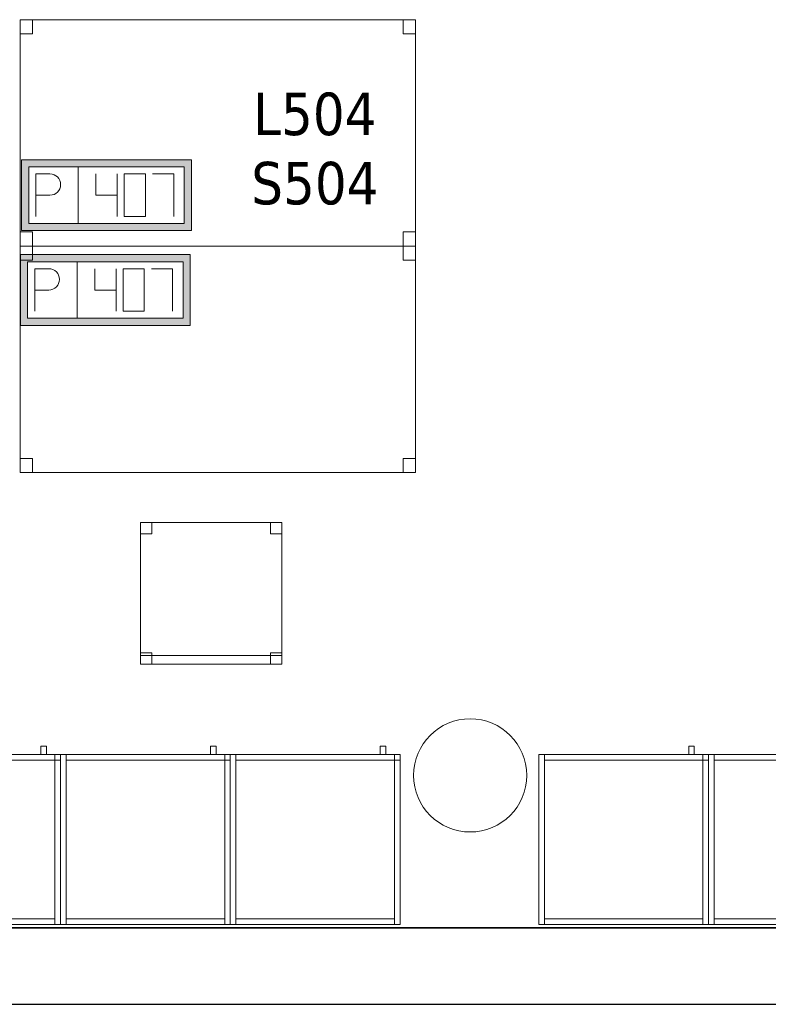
# Model space of a CAD drawing. Header units: metres. Extents: x 397.7 to 427.5, y 12.7 to 28.4.
# Tile 20 of 122: x 414.5 to 417.2, y 12.8 to 16.3. Entities that reach past the tile are written whole.
import ezdxf

# ---------------------------------------------------------------- set-up
doc = ezdxf.new("R2010")
doc.units = ezdxf.units.M
doc.layers.add('01_SUELOS', color=7, linetype='Continuous', lineweight=25, true_color=0x007f00)
for name, color, linetype, lineweight in [('02_MOBILIARIO', 7, 'Continuous', 18), ('A-COLS-____-MCUT', 7, 'Continuous', 18), ('A-COLS-____-OTLN', 7, 'Continuous', 18), ('A-DETL-____-MBND', 7, 'Continuous', 18), ('A-WALL-____-MCUT', 7, 'Continuous', 25), ('A-WALL-____-OTLN', 7, 'Continuous', 25), ('E-ELEC-FIXT-IDEN', 7, 'Continuous', 30)]:
    doc.layers.add(name, color=color, linetype=linetype, lineweight=lineweight)
doc.styles.add('Tahoma_3', font='tahoma.ttf', dxfattribs={"height": 0.15})

# ---------------------------------------------------------------- blocks, each defined once
blk = doc.blocks.new('Family - Armai 60x60x60_P5-151243-08_ELEC_P5')
at = {"layer": 'A-DETL-____-MBND', "color": 253, "true_color": 0xaaaaaa}
for p, q in [((0.53, 0.6), (0.53, 0.63)), ((0.53, 0.63), (0.53, 0.6)), ((0.53, 0.63), (0.55, 0.63)), ((0.55, 0.63), (0.53, 0.63)), ((0.55, 0.63), (0.55, 0.6)), ((0.55, 0.63), (0.55, 0.6)), ((0, 0.6), (0.6, 0.6)), ((0.6, 0.6), (0, 0.6)), ((0, 0), (0, 0.6)), ((0, 0.6), (0, 0)), ((0, 0.6), (0.6, 0.6)), ((0.6, 0.6), (0, 0.6)), ((0, 0), (0, 0.6)), ((0, 0.6), (0, 0)), ((0, 0.6), (0.02, 0.6)), ((0.02, 0.6), (0, 0.6)), ((0, 0), (0, 0.6)), ((0, 0.6), (0, 0)), ((0.02, 0.58), (0.02, 0.6)), ((0.02, 0.6), (0.02, 0.58)), ((0.02, 0.6), (0.58, 0.6)), ((0.58, 0.6), (0.02, 0.6)), ((0.02, 0.6), (0.02, 0)), ((0.02, 0), (0.02, 0.6)), ((0.55, 0.6), (0.53, 0.6)), ((0.53, 0.6), (0.55, 0.6)), ((0.58, 0.6), (0.58, 0.58)), ((0.58, 0.6), (0.58, 0.58)), ((0.58, 0.6), (0.6, 0.6)), ((0.6, 0.6), (0.58, 0.6)), ((0.58, 0), (0.58, 0.6)), ((0.58, 0.6), (0.58, 0)), ((0.58, 0.58), (0.58, 0.6)), ((0.58, 0.6), (0.6, 0.6)), ((0.58, 0.58), (0.58, 0.6)), ((0.6, 0.6), (0.58, 0.6)), ((0.6, 0.6), (0.6, 0)), ((0.6, 0), (0.6, 0.6)), ((0.6, 0.6), (0.6, 0)), ((0.6, 0), (0.6, 0.6)), ((0.6, 0.6), (0.6, 0)), ((0.6, 0), (0.6, 0.6)), ((0.6, 0.58), (0.6, 0.6)), ((0.6, 0.6), (0.6, 0.58)), ((0.58, 0.58), (0.02, 0.58)), ((0.02, 0.58), (0.58, 0.58)), ((0.6, 0.58), (0.58, 0.58)), ((0.58, 0.58), (0.6, 0.58)), ((0.6, 0), (0, 0)), ((0, 0), (0.6, 0)), ((0.6, 0), (0, 0)), ((0, 0), (0.6, 0)), ((0.02, 0), (0, 0)), ((0.02, 0), (0, 0)), ((0.02, 0), (0.02, 0.02)), ((0.02, 0.02), (0.02, 0)), ((0.02, 0.02), (0.58, 0.02)), ((0.58, 0.02), (0.02, 0.02)), ((0.58, 0), (0.02, 0)), ((0.02, 0), (0.58, 0)), ((0.58, 0.02), (0.58, 0)), ((0.58, 0.02), (0.58, 0)), ((0.6, 0), (0.58, 0)), ((0.6, 0), (0.58, 0))]:
    blk.add_line(p, q, dxfattribs=at)
blk = doc.blocks.new('Family - Mur P5-151247-08_ELEC_P5')
at = {"layer": 'A-WALL-____-MCUT', "color": 253, "true_color": 0xaaaaaa}
for p, q in [((25.4725, 0.27), (0.0535, 0.27)), ((0, 0), (25.4166, 0))]:
    blk.add_line(p, q, dxfattribs=at)
at = {"layer": 'A-WALL-____-OTLN', "color": 253, "true_color": 0xaaaaaa}
for p, q in [((25.4725, 0.27), (0.0535, 0.27)), ((0, 0), (25.4166, 0))]:
    blk.add_line(p, q, dxfattribs=at)
at = {"layer": 'A-WALL-____-OTLN', "color": 253, "lineweight": 18, "true_color": 0xaaaaaa}
blk.add_line((0, 0), (25.4166, 0), dxfattribs=at)
blk = doc.blocks.new('Family - Taula 140X80_P5-151296-08_ELEC_P5')
at = {"layer": 'A-DETL-____-MBND', "color": 253, "true_color": 0xaaaaaa}
for p, q in [((0, 0), (0, 0.8001)), ((0, 0.8001), (1.3973, 0.8001)), ((1.3973, 0.8001), (0, 0.8001)), ((0, 0.8001), (0, 0)), ((0, 0.7501), (0, 0.8001)), ((0, 0.8001), (0.0437, 0.8001)), ((0.0437, 0.8001), (0, 0.8001)), ((0, 0.8001), (0, 0.7501)), ((0.0437, 0.8001), (0.0437, 0.7501)), ((0.0437, 0.7501), (0.0437, 0.8001)), ((1.3536, 0.7501), (1.3536, 0.8001)), ((1.3536, 0.8001), (1.3973, 0.8001)), ((1.3973, 0.8001), (1.3536, 0.8001)), ((1.3536, 0.8001), (1.3536, 0.7501)), ((1.3973, 0.8001), (1.3973, 0)), ((1.3973, 0), (1.3973, 0.8001)), ((1.3973, 0.8001), (1.3973, 0.7501)), ((1.3973, 0.7501), (1.3973, 0.8001)), ((0.0437, 0.7501), (0, 0.7501)), ((0, 0.7501), (0.0437, 0.7501)), ((1.3973, 0.7501), (1.3536, 0.7501)), ((1.3536, 0.7501), (1.3973, 0.7501)), ((0, 0), (0, 0.05)), ((0, 0.05), (0.0437, 0.05)), ((0.0437, 0.05), (0, 0.05)), ((0, 0.05), (0, 0)), ((0.0437, 0.05), (0.0437, 0)), ((0.0437, 0), (0.0437, 0.05)), ((1.3536, 0), (1.3536, 0.05)), ((1.3536, 0.05), (1.3973, 0.05)), ((1.3973, 0.05), (1.3536, 0.05)), ((1.3536, 0.05), (1.3536, 0)), ((1.3973, 0.05), (1.3973, 0)), ((1.3973, 0), (1.3973, 0.05)), ((1.3973, 0), (0, 0)), ((0, 0), (1.3973, 0)), ((0.0437, 0), (0, 0)), ((0, 0), (0.0437, 0)), ((1.3973, 0), (1.3536, 0)), ((1.3536, 0), (1.3973, 0))]:
    blk.add_line(p, q, dxfattribs=at)
blk = doc.blocks.new('Family - Armai 60x60x60_P5-151305-08_ELEC_P5')
at = {"layer": 'A-DETL-____-MBND', "color": 253, "true_color": 0xaaaaaa}
for p, q in [((0.53, 0.6), (0.53, 0.63)), ((0.53, 0.63), (0.53, 0.6)), ((0.53, 0.63), (0.55, 0.63)), ((0.55, 0.63), (0.53, 0.63)), ((0.55, 0.63), (0.55, 0.6)), ((0.55, 0.63), (0.55, 0.6)), ((0, 0.6), (0.6, 0.6)), ((0.6, 0.6), (0, 0.6)), ((0, 0), (0, 0.6)), ((0, 0.6), (0, 0)), ((0, 0.6), (0.02, 0.6)), ((0.02, 0.6), (0, 0.6)), ((0, 0), (0, 0.6)), ((0, 0.6), (0, 0)), ((0, 0.6), (0.6, 0.6)), ((0.6, 0.6), (0, 0.6)), ((0, 0), (0, 0.6)), ((0, 0.6), (0, 0)), ((0.02, 0.58), (0.02, 0.6)), ((0.02, 0.6), (0.02, 0.58)), ((0.02, 0.6), (0.58, 0.6)), ((0.58, 0.6), (0.02, 0.6)), ((0.02, 0.6), (0.02, 0)), ((0.02, 0), (0.02, 0.6)), ((0.55, 0.6), (0.53, 0.6)), ((0.53, 0.6), (0.55, 0.6)), ((0.58, 0.6), (0.58, 0.58)), ((0.58, 0.6), (0.58, 0.58)), ((0.58, 0.6), (0.6, 0.6)), ((0.6, 0.6), (0.58, 0.6)), ((0.58, 0), (0.58, 0.6)), ((0.58, 0.6), (0.58, 0)), ((0.58, 0.58), (0.58, 0.6)), ((0.58, 0.6), (0.6, 0.6)), ((0.58, 0.58), (0.58, 0.6)), ((0.6, 0.6), (0.58, 0.6)), ((0.6, 0.6), (0.6, 0)), ((0.6, 0), (0.6, 0.6)), ((0.6, 0.6), (0.6, 0)), ((0.6, 0), (0.6, 0.6)), ((0.6, 0.58), (0.6, 0.6)), ((0.6, 0.6), (0.6, 0.58)), ((0.6, 0.6), (0.6, 0)), ((0.6, 0), (0.6, 0.6)), ((0.58, 0.58), (0.02, 0.58)), ((0.02, 0.58), (0.58, 0.58)), ((0.6, 0.58), (0.58, 0.58)), ((0.58, 0.58), (0.6, 0.58)), ((0.6, 0), (0, 0)), ((0, 0), (0.6, 0)), ((0.02, 0), (0, 0)), ((0.02, 0), (0, 0)), ((0.6, 0), (0, 0)), ((0, 0), (0.6, 0)), ((0.02, 0), (0.02, 0.02)), ((0.02, 0.02), (0.02, 0)), ((0.02, 0.02), (0.58, 0.02)), ((0.58, 0.02), (0.02, 0.02)), ((0.58, 0), (0.02, 0)), ((0.02, 0), (0.58, 0)), ((0.58, 0.02), (0.58, 0)), ((0.58, 0.02), (0.58, 0)), ((0.6, 0), (0.58, 0)), ((0.6, 0), (0.58, 0))]:
    blk.add_line(p, q, dxfattribs=at)
blk = doc.blocks.new('Family - Armai 60x60x60_P5-151420-08_ELEC_P5')
at = {"layer": 'A-DETL-____-MBND', "color": 253, "true_color": 0xaaaaaa}
for p, q in [((0.53, 0.6), (0.53, 0.63)), ((0.53, 0.63), (0.53, 0.6)), ((0.53, 0.63), (0.55, 0.63)), ((0.55, 0.63), (0.53, 0.63)), ((0.55, 0.63), (0.55, 0.6)), ((0.55, 0.63), (0.55, 0.6)), ((0, 0.6), (0.02, 0.6)), ((0.02, 0.6), (0, 0.6)), ((0, 0), (0, 0.6)), ((0, 0.6), (0, 0)), ((0, 0.6), (0.6, 0.6)), ((0.6, 0.6), (0, 0.6)), ((0, 0), (0, 0.6)), ((0, 0.6), (0, 0)), ((0, 0.6), (0.6, 0.6)), ((0.6, 0.6), (0, 0.6)), ((0, 0), (0, 0.6)), ((0, 0.6), (0, 0)), ((0.02, 0.6), (0.02, 0)), ((0.02, 0), (0.02, 0.6)), ((0.02, 0.58), (0.02, 0.6)), ((0.02, 0.6), (0.02, 0.58)), ((0.02, 0.6), (0.58, 0.6)), ((0.58, 0.6), (0.02, 0.6)), ((0.55, 0.6), (0.53, 0.6)), ((0.53, 0.6), (0.55, 0.6)), ((0.58, 0.58), (0.58, 0.6)), ((0.58, 0.6), (0.6, 0.6)), ((0.58, 0.58), (0.58, 0.6)), ((0.6, 0.6), (0.58, 0.6)), ((0.58, 0.6), (0.6, 0.6)), ((0.6, 0.6), (0.58, 0.6)), ((0.58, 0), (0.58, 0.6)), ((0.58, 0.6), (0.58, 0)), ((0.58, 0.6), (0.58, 0.58)), ((0.58, 0.6), (0.58, 0.58)), ((0.6, 0.58), (0.6, 0.6)), ((0.6, 0.6), (0.6, 0.58)), ((0.6, 0.6), (0.6, 0)), ((0.6, 0), (0.6, 0.6)), ((0.6, 0.6), (0.6, 0)), ((0.6, 0), (0.6, 0.6)), ((0.6, 0.6), (0.6, 0)), ((0.6, 0), (0.6, 0.6)), ((0.58, 0.58), (0.02, 0.58)), ((0.02, 0.58), (0.58, 0.58)), ((0.6, 0.58), (0.58, 0.58)), ((0.58, 0.58), (0.6, 0.58)), ((0.02, 0), (0, 0)), ((0.02, 0), (0, 0)), ((0.6, 0), (0, 0)), ((0, 0), (0.6, 0)), ((0.6, 0), (0, 0)), ((0, 0), (0.6, 0)), ((0.02, 0), (0.02, 0.02)), ((0.02, 0.02), (0.02, 0)), ((0.02, 0.02), (0.58, 0.02)), ((0.58, 0.02), (0.02, 0.02)), ((0.58, 0), (0.02, 0)), ((0.02, 0), (0.58, 0)), ((0.58, 0.02), (0.58, 0)), ((0.58, 0.02), (0.58, 0)), ((0.6, 0), (0.58, 0)), ((0.6, 0), (0.58, 0))]:
    blk.add_line(p, q, dxfattribs=at)
blk = doc.blocks.new('Family - Armai 60x60x60_P5-151475-08_ELEC_P5')
at = {"layer": 'A-DETL-____-MBND', "color": 253, "true_color": 0xaaaaaa}
for p, q in [((0.53, 0.6), (0.53, 0.63)), ((0.53, 0.63), (0.53, 0.6)), ((0.53, 0.63), (0.55, 0.63)), ((0.55, 0.63), (0.53, 0.63)), ((0.55, 0.63), (0.55, 0.6)), ((0.55, 0.63), (0.55, 0.6)), ((0, 0.6), (0.02, 0.6)), ((0.02, 0.6), (0, 0.6)), ((0, 0), (0, 0.6)), ((0, 0.6), (0, 0)), ((0, 0.6), (0.6, 0.6)), ((0.6, 0.6), (0, 0.6)), ((0, 0), (0, 0.6)), ((0, 0.6), (0, 0)), ((0, 0.6), (0.6, 0.6)), ((0.6, 0.6), (0, 0.6)), ((0, 0), (0, 0.6)), ((0, 0.6), (0, 0)), ((0.02, 0.6), (0.02, 0)), ((0.02, 0), (0.02, 0.6)), ((0.02, 0.58), (0.02, 0.6)), ((0.02, 0.6), (0.02, 0.58)), ((0.02, 0.6), (0.58, 0.6)), ((0.58, 0.6), (0.02, 0.6)), ((0.55, 0.6), (0.53, 0.6)), ((0.53, 0.6), (0.55, 0.6)), ((0.58, 0.6), (0.6, 0.6)), ((0.6, 0.6), (0.58, 0.6)), ((0.58, 0), (0.58, 0.6)), ((0.58, 0.6), (0.58, 0)), ((0.58, 0.58), (0.58, 0.6)), ((0.58, 0.6), (0.6, 0.6)), ((0.58, 0.58), (0.58, 0.6)), ((0.6, 0.6), (0.58, 0.6)), ((0.58, 0.6), (0.58, 0.58)), ((0.58, 0.6), (0.58, 0.58)), ((0.6, 0.6), (0.6, 0)), ((0.6, 0), (0.6, 0.6)), ((0.6, 0.6), (0.6, 0)), ((0.6, 0), (0.6, 0.6)), ((0.6, 0.58), (0.6, 0.6)), ((0.6, 0.6), (0.6, 0.58)), ((0.6, 0.6), (0.6, 0)), ((0.6, 0), (0.6, 0.6)), ((0.58, 0.58), (0.02, 0.58)), ((0.02, 0.58), (0.58, 0.58)), ((0.6, 0.58), (0.58, 0.58)), ((0.58, 0.58), (0.6, 0.58)), ((0.02, 0), (0, 0)), ((0.02, 0), (0, 0)), ((0.6, 0), (0, 0)), ((0, 0), (0.6, 0)), ((0.6, 0), (0, 0)), ((0, 0), (0.6, 0)), ((0.02, 0), (0.02, 0.02)), ((0.02, 0.02), (0.02, 0)), ((0.02, 0.02), (0.58, 0.02)), ((0.58, 0.02), (0.02, 0.02)), ((0.58, 0), (0.02, 0)), ((0.02, 0), (0.58, 0)), ((0.58, 0.02), (0.58, 0)), ((0.58, 0.02), (0.58, 0)), ((0.6, 0), (0.58, 0)), ((0.6, 0), (0.58, 0))]:
    blk.add_line(p, q, dxfattribs=at)
blk = doc.blocks.new('Family - Cadira d_Oficina_P5-151504-08_ELEC_P5')
at = {"layer": 'A-DETL-____-MBND', "color": 253, "true_color": 0xaaaaaa}
for p, q in [((0, 0.5), (0.04, 0.5)), ((0, 0.46), (0, 0.5)), ((0.04, 0.5), (0, 0.5)), ((0, 0.5), (0, 0.46)), ((0, 0), (0, 0.5)), ((0, 0.5), (0.5, 0.5)), ((0, 0.5), (0, 0)), ((0.5, 0.5), (0, 0.5)), ((0.04, 0.5), (0.04, 0.46)), ((0.04, 0.46), (0.04, 0.5)), ((0.46, 0.5), (0.5, 0.5)), ((0.46, 0.46), (0.46, 0.5)), ((0.5, 0.5), (0.46, 0.5)), ((0.46, 0.5), (0.46, 0.46)), ((0.5, 0.5), (0.5, 0)), ((0.5, 0), (0.5, 0.5)), ((0.5, 0.5), (0.5, 0.46)), ((0.5, 0.46), (0.5, 0.5)), ((0.04, 0.46), (0, 0.46)), ((0, 0.46), (0.04, 0.46)), ((0.5, 0.46), (0.46, 0.46)), ((0.46, 0.46), (0.5, 0.46)), ((0, 0.04), (0.04, 0.04)), ((0, 0), (0, 0.04)), ((0.04, 0.04), (0, 0.04)), ((0, 0.04), (0, 0)), ((0.04, 0.04), (0.04, 0)), ((0.04, 0), (0.04, 0.04)), ((0.46, 0.04), (0.5, 0.04)), ((0.46, 0), (0.46, 0.04)), ((0.5, 0.04), (0.46, 0.04)), ((0.46, 0.04), (0.46, 0)), ((0.5, 0.04), (0.5, 0)), ((0.5, 0), (0.5, 0.04)), ((0, 0.03), (0.5, 0.03)), ((0, 0), (0, 0.03)), ((0.5, 0.03), (0, 0.03)), ((0, 0.03), (0, 0)), ((0.04, 0), (0, 0)), ((0, 0), (0.04, 0)), ((0.5, 0), (0, 0)), ((0, 0), (0.5, 0)), ((0.5, 0), (0, 0)), ((0, 0), (0.5, 0)), ((0.46, 0), (0.5, 0)), ((0.5, 0.03), (0.5, 0)), ((0.5, 0), (0.5, 0.03)), ((0.5, 0), (0.46, 0))]:
    blk.add_line(p, q, dxfattribs=at)
blk = doc.blocks.new('Family - Armai 60x60x60_P5-151602-08_ELEC_P5')
at = {"layer": 'A-DETL-____-MBND', "color": 253, "true_color": 0xaaaaaa}
for p, q in [((0.53, 0.6), (0.53, 0.63)), ((0.53, 0.63), (0.53, 0.6)), ((0.53, 0.63), (0.55, 0.63)), ((0.55, 0.63), (0.53, 0.63)), ((0.55, 0.63), (0.55, 0.6)), ((0.55, 0.63), (0.55, 0.6)), ((0, 0.6), (0.6, 0.6)), ((0.6, 0.6), (0, 0.6)), ((0, 0), (0, 0.6)), ((0, 0.6), (0, 0)), ((0, 0.6), (0.6, 0.6)), ((0.6, 0.6), (0, 0.6)), ((0, 0), (0, 0.6)), ((0, 0.6), (0, 0)), ((0, 0.6), (0.02, 0.6)), ((0.02, 0.6), (0, 0.6)), ((0, 0), (0, 0.6)), ((0, 0.6), (0, 0)), ((0.02, 0.6), (0.02, 0)), ((0.02, 0), (0.02, 0.6)), ((0.02, 0.58), (0.02, 0.6)), ((0.02, 0.6), (0.02, 0.58)), ((0.02, 0.6), (0.58, 0.6)), ((0.58, 0.6), (0.02, 0.6)), ((0.55, 0.6), (0.53, 0.6)), ((0.53, 0.6), (0.55, 0.6)), ((0.58, 0.6), (0.6, 0.6)), ((0.6, 0.6), (0.58, 0.6)), ((0.58, 0), (0.58, 0.6)), ((0.58, 0.6), (0.58, 0)), ((0.58, 0.58), (0.58, 0.6)), ((0.58, 0.6), (0.6, 0.6)), ((0.58, 0.58), (0.58, 0.6)), ((0.6, 0.6), (0.58, 0.6)), ((0.58, 0.6), (0.58, 0.58)), ((0.58, 0.6), (0.58, 0.58)), ((0.6, 0.6), (0.6, 0)), ((0.6, 0), (0.6, 0.6)), ((0.6, 0.6), (0.6, 0)), ((0.6, 0), (0.6, 0.6)), ((0.6, 0.58), (0.6, 0.6)), ((0.6, 0.6), (0.6, 0.58)), ((0.6, 0.6), (0.6, 0)), ((0.6, 0), (0.6, 0.6)), ((0.58, 0.58), (0.02, 0.58)), ((0.02, 0.58), (0.58, 0.58)), ((0.6, 0.58), (0.58, 0.58)), ((0.58, 0.58), (0.6, 0.58)), ((0.6, 0), (0, 0)), ((0, 0), (0.6, 0)), ((0.6, 0), (0, 0)), ((0, 0), (0.6, 0)), ((0.02, 0), (0, 0)), ((0.02, 0), (0, 0)), ((0.02, 0), (0.02, 0.02)), ((0.02, 0.02), (0.02, 0)), ((0.02, 0.02), (0.58, 0.02)), ((0.58, 0.02), (0.02, 0.02)), ((0.58, 0), (0.02, 0)), ((0.02, 0), (0.58, 0)), ((0.58, 0.02), (0.58, 0)), ((0.58, 0.02), (0.58, 0)), ((0.6, 0), (0.58, 0)), ((0.6, 0), (0.58, 0))]:
    blk.add_line(p, q, dxfattribs=at)
blk = doc.blocks.new('Family - Pilar P5-151658-08_ELEC_P5')
at = {"layer": 'A-COLS-____-MCUT', "color": 253, "true_color": 0xaaaaaa}
for start, end in [(360, 180), (180, 360)]:
    blk.add_arc((0.2, 0.2), 0.2, start, end, dxfattribs=at)
at = {"layer": 'A-COLS-____-OTLN', "color": 253, "true_color": 0xaaaaaa}
for start, end in [(360, 180), (180, 360)]:
    blk.add_arc((0.2, 0.2), 0.2, start, end, dxfattribs=at)
blk = doc.blocks.new('Family - Armai 60x60x60_P5-151660-08_ELEC_P5')
at = {"layer": 'A-DETL-____-MBND', "color": 253, "true_color": 0xaaaaaa}
for p, q in [((0.53, 0.6), (0.53, 0.63)), ((0.53, 0.63), (0.53, 0.6)), ((0.53, 0.63), (0.55, 0.63)), ((0.55, 0.63), (0.53, 0.63)), ((0.55, 0.63), (0.55, 0.6)), ((0.55, 0.63), (0.55, 0.6)), ((0, 0.6), (0.6, 0.6)), ((0.6, 0.6), (0, 0.6)), ((0, 0), (0, 0.6)), ((0, 0.6), (0, 0)), ((0, 0.6), (0.02, 0.6)), ((0.02, 0.6), (0, 0.6)), ((0, 0), (0, 0.6)), ((0, 0.6), (0, 0)), ((0, 0.6), (0.6, 0.6)), ((0.6, 0.6), (0, 0.6)), ((0, 0), (0, 0.6)), ((0, 0.6), (0, 0)), ((0.02, 0.6), (0.02, 0)), ((0.02, 0), (0.02, 0.6)), ((0.02, 0.58), (0.02, 0.6)), ((0.02, 0.6), (0.02, 0.58)), ((0.02, 0.6), (0.58, 0.6)), ((0.58, 0.6), (0.02, 0.6)), ((0.55, 0.6), (0.53, 0.6)), ((0.53, 0.6), (0.55, 0.6)), ((0.58, 0.58), (0.58, 0.6)), ((0.58, 0.6), (0.6, 0.6)), ((0.58, 0.58), (0.58, 0.6)), ((0.6, 0.6), (0.58, 0.6)), ((0.58, 0.6), (0.58, 0.58)), ((0.58, 0.6), (0.58, 0.58)), ((0.58, 0.6), (0.6, 0.6)), ((0.6, 0.6), (0.58, 0.6)), ((0.58, 0), (0.58, 0.6)), ((0.58, 0.6), (0.58, 0)), ((0.6, 0.58), (0.6, 0.6)), ((0.6, 0.6), (0.6, 0.58)), ((0.6, 0.6), (0.6, 0)), ((0.6, 0), (0.6, 0.6)), ((0.6, 0.6), (0.6, 0)), ((0.6, 0), (0.6, 0.6)), ((0.6, 0.6), (0.6, 0)), ((0.6, 0), (0.6, 0.6)), ((0.58, 0.58), (0.02, 0.58)), ((0.02, 0.58), (0.58, 0.58)), ((0.6, 0.58), (0.58, 0.58)), ((0.58, 0.58), (0.6, 0.58)), ((0.6, 0), (0, 0)), ((0, 0), (0.6, 0)), ((0.02, 0), (0, 0)), ((0.02, 0), (0, 0)), ((0.6, 0), (0, 0)), ((0, 0), (0.6, 0)), ((0.02, 0), (0.02, 0.02)), ((0.02, 0.02), (0.02, 0)), ((0.02, 0.02), (0.58, 0.02)), ((0.58, 0.02), (0.02, 0.02)), ((0.58, 0), (0.02, 0)), ((0.02, 0), (0.58, 0)), ((0.58, 0.02), (0.58, 0)), ((0.58, 0.02), (0.58, 0)), ((0.6, 0), (0.58, 0)), ((0.6, 0), (0.58, 0))]:
    blk.add_line(p, q, dxfattribs=at)
blk = doc.blocks.new('Family - Armai 60x60x60_P5-151708-08_ELEC_P5')
at = {"layer": 'A-DETL-____-MBND', "color": 253, "true_color": 0xaaaaaa}
for p, q in [((0.53, 0.6), (0.53, 0.63)), ((0.53, 0.63), (0.53, 0.6)), ((0.53, 0.63), (0.55, 0.63)), ((0.55, 0.63), (0.53, 0.63)), ((0.55, 0.63), (0.55, 0.6)), ((0.55, 0.63), (0.55, 0.6)), ((0, 0.6), (0.6, 0.6)), ((0.6, 0.6), (0, 0.6)), ((0, 0), (0, 0.6)), ((0, 0.6), (0, 0)), ((0, 0.6), (0.6, 0.6)), ((0.6, 0.6), (0, 0.6)), ((0, 0), (0, 0.6)), ((0, 0.6), (0, 0)), ((0, 0.6), (0.02, 0.6)), ((0.02, 0.6), (0, 0.6)), ((0, 0), (0, 0.6)), ((0, 0.6), (0, 0)), ((0.02, 0.6), (0.02, 0)), ((0.02, 0), (0.02, 0.6)), ((0.02, 0.58), (0.02, 0.6)), ((0.02, 0.6), (0.02, 0.58)), ((0.02, 0.6), (0.58, 0.6)), ((0.58, 0.6), (0.02, 0.6)), ((0.55, 0.6), (0.53, 0.6)), ((0.53, 0.6), (0.55, 0.6)), ((0.58, 0.6), (0.6, 0.6)), ((0.6, 0.6), (0.58, 0.6)), ((0.58, 0), (0.58, 0.6)), ((0.58, 0.6), (0.58, 0)), ((0.58, 0.58), (0.58, 0.6)), ((0.58, 0.6), (0.6, 0.6)), ((0.58, 0.58), (0.58, 0.6)), ((0.6, 0.6), (0.58, 0.6)), ((0.58, 0.6), (0.58, 0.58)), ((0.58, 0.6), (0.58, 0.58)), ((0.6, 0.6), (0.6, 0)), ((0.6, 0), (0.6, 0.6)), ((0.6, 0.6), (0.6, 0)), ((0.6, 0), (0.6, 0.6)), ((0.6, 0.6), (0.6, 0)), ((0.6, 0), (0.6, 0.6)), ((0.6, 0.58), (0.6, 0.6)), ((0.6, 0.6), (0.6, 0.58)), ((0.58, 0.58), (0.02, 0.58)), ((0.02, 0.58), (0.58, 0.58)), ((0.6, 0.58), (0.58, 0.58)), ((0.58, 0.58), (0.6, 0.58)), ((0.6, 0), (0, 0)), ((0, 0), (0.6, 0)), ((0.6, 0), (0, 0)), ((0, 0), (0.6, 0)), ((0.02, 0), (0, 0)), ((0.02, 0), (0, 0)), ((0.02, 0), (0.02, 0.02)), ((0.02, 0.02), (0.02, 0)), ((0.02, 0.02), (0.58, 0.02)), ((0.58, 0.02), (0.02, 0.02)), ((0.58, 0), (0.02, 0)), ((0.02, 0), (0.58, 0)), ((0.58, 0.02), (0.58, 0)), ((0.58, 0.02), (0.58, 0)), ((0.6, 0), (0.58, 0)), ((0.6, 0), (0.58, 0))]:
    blk.add_line(p, q, dxfattribs=at)
blk = doc.blocks.new('Family - Paviment P5-151720-08_ELEC_P5')
at = {"layer": '01_SUELOS', "color": 9, "true_color": 0xaad4aa}
for p, q in [((0, 0), (25.4182, 0)), ((25.4182, 0), (0, 0))]:
    blk.add_line(p, q, dxfattribs=at)
blk = doc.blocks.new('Family - Armai 60x60x60_P5-151807-08_ELEC_P5')
at = {"layer": 'A-DETL-____-MBND', "color": 253, "true_color": 0xaaaaaa}
for p, q in [((0.53, 0.6), (0.53, 0.63)), ((0.53, 0.63), (0.53, 0.6)), ((0.53, 0.63), (0.55, 0.63)), ((0.55, 0.63), (0.53, 0.63)), ((0.55, 0.63), (0.55, 0.6)), ((0.55, 0.63), (0.55, 0.6)), ((0, 0.6), (0.02, 0.6)), ((0.02, 0.6), (0, 0.6)), ((0, 0), (0, 0.6)), ((0, 0.6), (0, 0)), ((0, 0.6), (0.6, 0.6)), ((0.6, 0.6), (0, 0.6)), ((0, 0), (0, 0.6)), ((0, 0.6), (0, 0)), ((0, 0.6), (0.6, 0.6)), ((0.6, 0.6), (0, 0.6)), ((0, 0), (0, 0.6)), ((0, 0.6), (0, 0)), ((0.02, 0.6), (0.02, 0)), ((0.02, 0), (0.02, 0.6)), ((0.02, 0.58), (0.02, 0.6)), ((0.02, 0.6), (0.02, 0.58)), ((0.02, 0.6), (0.58, 0.6)), ((0.58, 0.6), (0.02, 0.6)), ((0.55, 0.6), (0.53, 0.6)), ((0.53, 0.6), (0.55, 0.6)), ((0.58, 0.6), (0.6, 0.6)), ((0.6, 0.6), (0.58, 0.6)), ((0.58, 0), (0.58, 0.6)), ((0.58, 0.6), (0.58, 0)), ((0.58, 0.6), (0.58, 0.58)), ((0.58, 0.6), (0.58, 0.58)), ((0.58, 0.58), (0.58, 0.6)), ((0.58, 0.6), (0.6, 0.6)), ((0.58, 0.58), (0.58, 0.6)), ((0.6, 0.6), (0.58, 0.6)), ((0.6, 0.6), (0.6, 0)), ((0.6, 0), (0.6, 0.6)), ((0.6, 0.6), (0.6, 0)), ((0.6, 0), (0.6, 0.6)), ((0.6, 0.6), (0.6, 0)), ((0.6, 0), (0.6, 0.6)), ((0.6, 0.58), (0.6, 0.6)), ((0.6, 0.6), (0.6, 0.58)), ((0.58, 0.58), (0.02, 0.58)), ((0.02, 0.58), (0.58, 0.58)), ((0.6, 0.58), (0.58, 0.58)), ((0.58, 0.58), (0.6, 0.58)), ((0.02, 0), (0, 0)), ((0.02, 0), (0, 0)), ((0.6, 0), (0, 0)), ((0, 0), (0.6, 0)), ((0.6, 0), (0, 0)), ((0, 0), (0.6, 0)), ((0.02, 0), (0.02, 0.02)), ((0.02, 0.02), (0.02, 0)), ((0.02, 0.02), (0.58, 0.02)), ((0.58, 0.02), (0.02, 0.02)), ((0.58, 0), (0.02, 0)), ((0.02, 0), (0.58, 0)), ((0.58, 0.02), (0.58, 0)), ((0.58, 0.02), (0.58, 0)), ((0.6, 0), (0.58, 0)), ((0.6, 0), (0.58, 0))]:
    blk.add_line(p, q, dxfattribs=at)
blk = doc.blocks.new('Family - Armai 60x60x60_P5-151931-08_ELEC_P5')
at = {"layer": 'A-DETL-____-MBND', "color": 253, "true_color": 0xaaaaaa}
for p, q in [((0.53, 0.6), (0.53, 0.63)), ((0.53, 0.63), (0.53, 0.6)), ((0.53, 0.63), (0.55, 0.63)), ((0.55, 0.63), (0.53, 0.63)), ((0.55, 0.63), (0.55, 0.6)), ((0.55, 0.63), (0.55, 0.6)), ((0, 0.6), (0.6, 0.6)), ((0.6, 0.6), (0, 0.6)), ((0, 0), (0, 0.6)), ((0, 0.6), (0, 0)), ((0, 0.6), (0.02, 0.6)), ((0.02, 0.6), (0, 0.6)), ((0, 0), (0, 0.6)), ((0, 0.6), (0, 0)), ((0, 0.6), (0.6, 0.6)), ((0.6, 0.6), (0, 0.6)), ((0, 0), (0, 0.6)), ((0, 0.6), (0, 0)), ((0.02, 0.58), (0.02, 0.6)), ((0.02, 0.6), (0.02, 0.58)), ((0.02, 0.6), (0.58, 0.6)), ((0.58, 0.6), (0.02, 0.6)), ((0.02, 0.6), (0.02, 0)), ((0.02, 0), (0.02, 0.6)), ((0.55, 0.6), (0.53, 0.6)), ((0.53, 0.6), (0.55, 0.6)), ((0.58, 0.6), (0.6, 0.6)), ((0.6, 0.6), (0.58, 0.6)), ((0.58, 0), (0.58, 0.6)), ((0.58, 0.6), (0.58, 0)), ((0.58, 0.6), (0.58, 0.58)), ((0.58, 0.6), (0.58, 0.58)), ((0.58, 0.58), (0.58, 0.6)), ((0.58, 0.6), (0.6, 0.6)), ((0.58, 0.58), (0.58, 0.6)), ((0.6, 0.6), (0.58, 0.6)), ((0.6, 0.6), (0.6, 0)), ((0.6, 0), (0.6, 0.6)), ((0.6, 0.6), (0.6, 0)), ((0.6, 0), (0.6, 0.6)), ((0.6, 0.6), (0.6, 0)), ((0.6, 0), (0.6, 0.6)), ((0.6, 0.58), (0.6, 0.6)), ((0.6, 0.6), (0.6, 0.58)), ((0.58, 0.58), (0.02, 0.58)), ((0.02, 0.58), (0.58, 0.58)), ((0.6, 0.58), (0.58, 0.58)), ((0.58, 0.58), (0.6, 0.58)), ((0.6, 0), (0, 0)), ((0, 0), (0.6, 0)), ((0.02, 0), (0, 0)), ((0.02, 0), (0, 0)), ((0.6, 0), (0, 0)), ((0, 0), (0.6, 0)), ((0.02, 0), (0.02, 0.02)), ((0.02, 0.02), (0.02, 0)), ((0.02, 0.02), (0.58, 0.02)), ((0.58, 0.02), (0.02, 0.02)), ((0.58, 0), (0.02, 0)), ((0.02, 0), (0.58, 0)), ((0.58, 0.02), (0.58, 0)), ((0.58, 0.02), (0.58, 0)), ((0.6, 0), (0.58, 0)), ((0.6, 0), (0.58, 0))]:
    blk.add_line(p, q, dxfattribs=at)
blk = doc.blocks.new('Family - Taula 140X80_P5-151935-08_ELEC_P5')
at = {"layer": 'A-DETL-____-MBND', "color": 253, "true_color": 0xaaaaaa}
for p, q in [((0, 0.8001), (1.3973, 0.8001)), ((0, 0), (0, 0.8001)), ((1.3973, 0.8001), (0, 0.8001)), ((0, 0.8001), (0, 0)), ((0, 0.8001), (0.0437, 0.8001)), ((0, 0.7501), (0, 0.8001)), ((0.0437, 0.8001), (0, 0.8001)), ((0, 0.8001), (0, 0.7501)), ((0.0437, 0.8001), (0.0437, 0.7501)), ((0.0437, 0.7501), (0.0437, 0.8001)), ((1.3536, 0.8001), (1.3973, 0.8001)), ((1.3536, 0.7501), (1.3536, 0.8001)), ((1.3973, 0.8001), (1.3536, 0.8001)), ((1.3536, 0.8001), (1.3536, 0.7501)), ((1.3973, 0.8001), (1.3973, 0.7501)), ((1.3973, 0.7501), (1.3973, 0.8001)), ((1.3973, 0.8001), (1.3973, 0)), ((1.3973, 0), (1.3973, 0.8001)), ((0.0437, 0.7501), (0, 0.7501)), ((0, 0.7501), (0.0437, 0.7501)), ((1.3973, 0.7501), (1.3536, 0.7501)), ((1.3536, 0.7501), (1.3973, 0.7501)), ((0, 0.05), (0.0437, 0.05)), ((0, 0), (0, 0.05)), ((0.0437, 0.05), (0, 0.05)), ((0, 0.05), (0, 0)), ((0.0437, 0.05), (0.0437, 0)), ((0.0437, 0), (0.0437, 0.05)), ((1.3536, 0.05), (1.3973, 0.05)), ((1.3536, 0), (1.3536, 0.05)), ((1.3973, 0.05), (1.3536, 0.05)), ((1.3536, 0.05), (1.3536, 0)), ((1.3973, 0.05), (1.3973, 0)), ((1.3973, 0), (1.3973, 0.05)), ((0.0437, 0), (0, 0)), ((0, 0), (0.0437, 0)), ((0, 0), (1.3973, 0)), ((1.3973, 0), (1.3536, 0)), ((1.3536, 0), (1.3973, 0)), ((1.3973, 0), (0, 0))]:
    blk.add_line(p, q, dxfattribs=at)
blk = doc.blocks.new('Family - Armai 60x60x60_P5-151944-08_ELEC_P5')
at = {"layer": 'A-DETL-____-MBND', "color": 253, "true_color": 0xaaaaaa}
for p, q in [((0.53, 0.6), (0.53, 0.63)), ((0.53, 0.63), (0.53, 0.6)), ((0.53, 0.63), (0.55, 0.63)), ((0.55, 0.63), (0.53, 0.63)), ((0.55, 0.63), (0.55, 0.6)), ((0.55, 0.63), (0.55, 0.6)), ((0, 0.6), (0.02, 0.6)), ((0.02, 0.6), (0, 0.6)), ((0, 0), (0, 0.6)), ((0, 0.6), (0, 0)), ((0, 0.6), (0.6, 0.6)), ((0.6, 0.6), (0, 0.6)), ((0, 0), (0, 0.6)), ((0, 0.6), (0, 0)), ((0, 0.6), (0.6, 0.6)), ((0.6, 0.6), (0, 0.6)), ((0, 0), (0, 0.6)), ((0, 0.6), (0, 0)), ((0.02, 0.6), (0.02, 0)), ((0.02, 0), (0.02, 0.6)), ((0.02, 0.58), (0.02, 0.6)), ((0.02, 0.6), (0.02, 0.58)), ((0.02, 0.6), (0.58, 0.6)), ((0.58, 0.6), (0.02, 0.6)), ((0.55, 0.6), (0.53, 0.6)), ((0.53, 0.6), (0.55, 0.6)), ((0.58, 0.58), (0.58, 0.6)), ((0.58, 0.6), (0.6, 0.6)), ((0.58, 0.58), (0.58, 0.6)), ((0.6, 0.6), (0.58, 0.6)), ((0.58, 0.6), (0.58, 0.58)), ((0.58, 0.6), (0.58, 0.58)), ((0.58, 0.6), (0.6, 0.6)), ((0.6, 0.6), (0.58, 0.6)), ((0.58, 0), (0.58, 0.6)), ((0.58, 0.6), (0.58, 0)), ((0.6, 0.6), (0.6, 0)), ((0.6, 0), (0.6, 0.6)), ((0.6, 0.58), (0.6, 0.6)), ((0.6, 0.6), (0.6, 0.58)), ((0.6, 0.6), (0.6, 0)), ((0.6, 0), (0.6, 0.6)), ((0.6, 0.6), (0.6, 0)), ((0.6, 0), (0.6, 0.6)), ((0.58, 0.58), (0.02, 0.58)), ((0.02, 0.58), (0.58, 0.58)), ((0.6, 0.58), (0.58, 0.58)), ((0.58, 0.58), (0.6, 0.58)), ((0.02, 0), (0, 0)), ((0.02, 0), (0, 0)), ((0.6, 0), (0, 0)), ((0, 0), (0.6, 0)), ((0.6, 0), (0, 0)), ((0, 0), (0.6, 0)), ((0.02, 0), (0.02, 0.02)), ((0.02, 0.02), (0.02, 0)), ((0.02, 0.02), (0.58, 0.02)), ((0.58, 0.02), (0.02, 0.02)), ((0.58, 0), (0.02, 0)), ((0.02, 0), (0.58, 0)), ((0.58, 0.02), (0.58, 0)), ((0.58, 0.02), (0.58, 0)), ((0.6, 0), (0.58, 0)), ((0.6, 0), (0.58, 0))]:
    blk.add_line(p, q, dxfattribs=at)
blk = doc.blocks.new('LONDR55-XX_ZZ-ARQ-CAA-M3D-Londres55_ifc-1-08_ELEC_P5')
at = {"layer": '01_SUELOS', "color": 253, "lineweight": 18, "true_color": 0xaaaaaa}
blk.add_blockref('Family - Paviment P5-151720-08_ELEC_P5', (398.2952, 13.1106), dxfattribs=at)
at = {"layer": '02_MOBILIARIO', "color": 253, "lineweight": 18, "true_color": 0xaaaaaa}
for name, p in [('Family - Taula 140X80_P5-151935-08_ELEC_P5', (414.5467, 15.5193)), ('Family - Taula 140X80_P5-151296-08_ELEC_P5', (414.5467, 14.7192)), ('Family - Cadira d_Oficina_P5-151504-08_ELEC_P5', (414.9718, 14.0426)), ('Family - Armai 60x60x60_P5-151708-08_ELEC_P5', (414.0893, 13.1231)), ('Family - Armai 60x60x60_P5-151807-08_ELEC_P5', (414.0893, 13.1231)), ('Family - Armai 60x60x60_P5-151243-08_ELEC_P5', (414.6893, 13.1231)), ('Family - Armai 60x60x60_P5-151931-08_ELEC_P5', (414.6893, 13.1231)), ('Family - Armai 60x60x60_P5-151305-08_ELEC_P5', (415.2893, 13.1231)), ('Family - Armai 60x60x60_P5-151660-08_ELEC_P5', (415.2893, 13.1231)), ('Family - Armai 60x60x60_P5-151420-08_ELEC_P5', (416.3793, 13.1231)), ('Family - Armai 60x60x60_P5-151944-08_ELEC_P5', (416.3793, 13.1231)), ('Family - Armai 60x60x60_P5-151475-08_ELEC_P5', (416.9793, 13.1231)), ('Family - Armai 60x60x60_P5-151602-08_ELEC_P5', (416.9793, 13.1231))]:
    blk.add_blockref(name, p, dxfattribs=at)
at = {"layer": 'A-COLS-____-OTLN', "color": 253, "lineweight": 18, "true_color": 0xaaaaaa}
blk.add_blockref('Family - Pilar P5-151658-08_ELEC_P5', (415.937, 13.4495), dxfattribs=at)
at = {"layer": 'A-WALL-____-OTLN', "color": 253, "lineweight": 18, "true_color": 0xaaaaaa}
blk.add_blockref('Family - Mur P5-151247-08_ELEC_P5', (398.2417, 12.8406), dxfattribs=at)
blk = doc.blocks.new('ZYR_05_02_05 PT 4COL Terra - 07 PT Terra _4SC-2SAI-2VD_-903861-08_ELEC_P5')
at = {"layer": 'A-DETL-____-MBND', "true_color": 0x3c0aff}
h = blk.add_hatch(color=180, dxfattribs=at)
h.paths.add_polyline_path([(-0.102, -0.125), (0.498, -0.125), (0.498, 0.125), (-0.102, 0.125)])
h.paths.add_polyline_path([(-0.077, -0.1), (-0.077, 0.1), (0.473, 0.1), (0.473, -0.1)])
at = {"layer": 'A-DETL-____-MBND', "color": 180, "true_color": 0x3c0aff}
for p, q in [((0.498, 0.125), (-0.102, 0.125)), ((-0.102, 0.125), (-0.102, -0.125)), ((-0.102, 0.125), (0.498, 0.125)), ((-0.102, 0.125), (-0.102, -0.125)), ((0.498, -0.125), (0.498, 0.125)), ((0.498, 0.125), (0.498, -0.125)), ((-0.077, -0.1), (-0.077, 0.1)), ((-0.077, 0.1), (0.473, 0.1)), ((-0.077, 0.1), (0.473, 0.1)), ((-0.077, -0.1), (-0.077, 0.1)), ((-0.052, 0.075), (-0.002, 0.0754)), ((-0.052, 0.075), (-0.052, -0.075)), ((0.098, 0.1), (0.098, -0.1)), ((0.1605, 0.075), (0.1605, 0)), ((0.2355, 0.075), (0.2355, -0.075)), ((0.3355, 0.075), (0.2605, 0.075)), ((0.2605, 0.075), (0.2605, -0.075)), ((0.3355, -0.075), (0.3355, 0.075)), ((0.3605, 0.075), (0.4355, 0.075)), ((0.4355, 0.075), (0.4355, -0.075)), ((0.473, 0.1), (0.473, -0.1)), ((0.473, 0.1), (0.473, -0.1)), ((-0.052, 0), (-0.002, 0)), ((0.1605, 0), (0.2355, 0)), ((0.473, -0.1), (-0.077, -0.1)), ((0.473, -0.1), (-0.077, -0.1)), ((0.2605, -0.075), (0.3355, -0.075)), ((-0.102, -0.125), (0.498, -0.125)), ((0.498, -0.125), (-0.102, -0.125))]:
    blk.add_line(p, q, dxfattribs=at)
blk.add_arc((-0.002, 0.0377), 0.0377, 270, 90, dxfattribs=at)
blk = doc.blocks.new('ZYR_05_02_05 PT 4COL Terra - 07 PT Terra _4SC-2SAI-2VD_-903862-08_ELEC_P5')
at = {"layer": 'A-DETL-____-MBND', "true_color": 0x3c0aff}
h = blk.add_hatch(color=180, dxfattribs=at)
h.paths.add_polyline_path([(-0.0982, -0.125), (0.5018, -0.125), (0.5018, 0.125), (-0.0982, 0.125)])
h.paths.add_polyline_path([(-0.0732, -0.1), (-0.0732, 0.1), (0.4768, 0.1), (0.4768, -0.1)])
at = {"layer": 'A-DETL-____-MBND', "color": 180, "true_color": 0x3c0aff}
for p, q in [((0.5018, 0.125), (-0.0982, 0.125)), ((-0.0982, 0.125), (-0.0982, -0.125)), ((-0.0982, 0.125), (0.5018, 0.125)), ((-0.0982, 0.125), (-0.0982, -0.125)), ((0.5018, -0.125), (0.5018, 0.125)), ((0.5018, 0.125), (0.5018, -0.125)), ((-0.0732, -0.1), (-0.0732, 0.1)), ((-0.0732, 0.1), (0.4768, 0.1)), ((-0.0732, 0.1), (0.4768, 0.1)), ((-0.0732, -0.1), (-0.0732, 0.1)), ((-0.0482, 0.075), (0.0018, 0.0754)), ((-0.0482, 0.075), (-0.0482, -0.075)), ((0.1018, 0.1), (0.1018, -0.1)), ((0.1643, 0.075), (0.1643, 0)), ((0.2393, 0.075), (0.2393, -0.075)), ((0.3393, 0.075), (0.2643, 0.075)), ((0.2643, 0.075), (0.2643, -0.075)), ((0.3393, -0.075), (0.3393, 0.075)), ((0.3643, 0.075), (0.4393, 0.075)), ((0.4393, 0.075), (0.4393, -0.075)), ((0.4768, 0.1), (0.4768, -0.1)), ((0.4768, 0.1), (0.4768, -0.1)), ((-0.0482, 0), (0.0018, 0)), ((0.1643, 0), (0.2393, 0)), ((0.4768, -0.1), (-0.0732, -0.1)), ((0.4768, -0.1), (-0.0732, -0.1)), ((0.2643, -0.075), (0.3393, -0.075)), ((-0.0982, -0.125), (0.5018, -0.125)), ((0.5018, -0.125), (-0.0982, -0.125))]:
    blk.add_line(p, q, dxfattribs=at)
blk.add_arc((0.0018, 0.0377), 0.0377, 270, 90, dxfattribs=at)

msp = doc.modelspace()

# ---------------------------------------------------------------- block references
at = {"lineweight": 5}
msp.add_blockref('LONDR55-XX_ZZ-ARQ-CAA-M3D-Londres55_ifc-1-08_ELEC_P5', (0, 0), dxfattribs=at)
at = {"layer": 'A-DETL-____-MBND', "color": 180, "true_color": 0x3c0aff}
for name, p in [('ZYR_05_02_05 PT 4COL Terra - 07 PT Terra _4SC-2SAI-2VD_-903862-08_ELEC_P5', (414.6498, 15.6993)), ('ZYR_05_02_05 PT 4COL Terra - 07 PT Terra _4SC-2SAI-2VD_-903861-08_ELEC_P5', (414.6498, 15.3643))]:
    msp.add_blockref(name, p, dxfattribs=at)

# ---------------------------------------------------------------- next in the draw order: texts
at = {"layer": 'E-ELEC-FIXT-IDEN', "char_height": 0.15, "attachment_point": 1, "style": 'Tahoma_3', "bg_fill": 3, "box_fill_scale": 1.25, "bg_fill_color": 256, "bg_fill_true_color": 13158600, "bg_fill_transparency": 0}
for s, insert, width in [('L504', (415.3698, 16.0617), 0.517088), ('S504', (415.3632, 15.817), 0.533122)]:
    msp.add_mtext(s, dxfattribs=dict(at, insert=insert, width=width))

doc.saveas('drawing.dxf')
